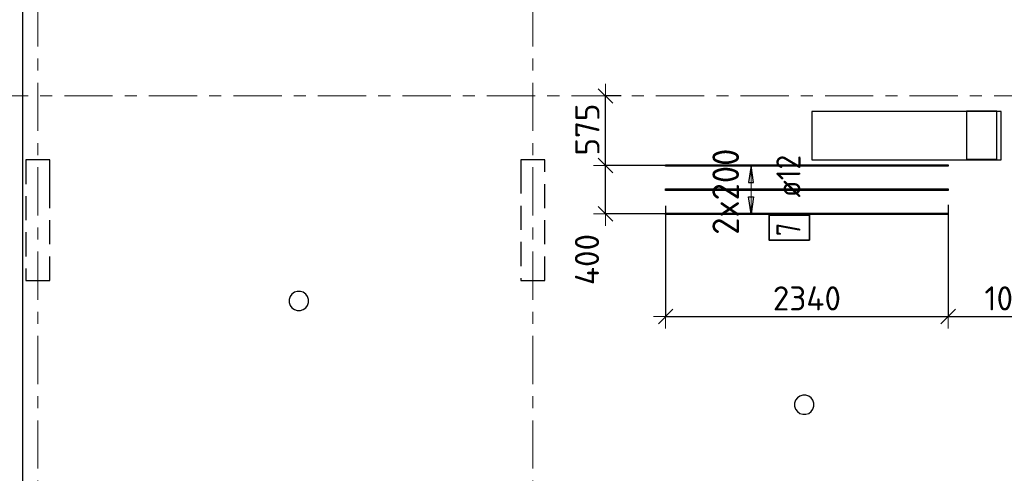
# Model space of a CAD drawing. Header units: metres. Extents: x -38 to 97, y -15 to 21.
# Tile 15 of 111: x 32.7 to 40.85, y 4.27 to 8.03. Entities that reach past the tile are written whole.
import ezdxf

# ---------------------------------------------------------------- set-up
doc = ezdxf.new("R2010")
doc.units = ezdxf.units.M
doc.header["$PDMODE"] = 65
for name, pattern in [('______11', [0.5, 0.4, -0.05, 0, -0.05]), ('______2', [0.27, 0.2, -0.07]), ('______5', [1.1, 0.8, -0.1, 0.1, -0.1])]:
    doc.linetypes.add(name, pattern=pattern)
for name, color, linetype, lineweight in [('XR$2$Осевая линия (1)', 7, '______5', 13), ('XR$3$Перекрытие (1)', 7, 'Continuous', 35), ('XR$3$Размерная линия (1)', 7, 'Continuous', 13), ('XR$5$Перекрытие (1)', 7, 'Continuous', 35), ('XR$5$Размерная линия (1)', 7, 'Continuous', 13)]:
    doc.layers.add(name, color=color, linetype=linetype, lineweight=lineweight)
for name, color, linetype, lineweight, true_color in [('XR$3$Арм.стержн.Доп. Арм верхн.зоны Х', 7, 'Continuous', 35, 0x8c8cff), ('XR$5$Арм.стержн.Доп. Арм верхн.зоны Х', 7, 'Continuous', 35, 0x8c8cff), ('XR$7$Стена_ бетон несущ.', 7, 'Continuous', 70, 0xb4b496)]:
    doc.layers.add(name, color=color, linetype=linetype, lineweight=lineweight, true_color=true_color)
doc.styles.add('ISOCPEUR', font='txt')
doc.dimstyles.new('DIMSTYLE_3', dxfattribs={"dimtxt": 0.2, "dimasz": 0.2, "dimexe": 0, "dimexo": 0, "dimgap": 0.1, "dimtad": 2, "dimdec": 0, "dimlfac": 1000, "dimrnd": 5, "dimzin": 12, "dimdsep": 46, "dimtxsty": 'ISOCPEUR', "dimblk1": 'ALL_ML_STRICH', "dimblk2": 'ALL_ML_STRICH', "dimsah": 1, "dimcen": 0, "dimclrd": 7, "dimclre": 256, "dimclrt": 7, "dimadec": 0, "dimazin": 0, "dimtfac": 1, "dimtdec": 0, "dimtix": 1, "dimtmove": 2, "dimatfit": 3, "dimfxl": 0, "dimtzin": 0, "dimlwd": 0, "dimlwe": -3, "dimarcsym": 0})
doc.dimstyles.new('DIMSTYLE_6', dxfattribs={"dimtxt": 0.2, "dimasz": 0.2, "dimexe": 0, "dimexo": 0, "dimgap": 0.1, "dimtad": 2, "dimdec": 0, "dimlfac": 1000, "dimrnd": 5, "dimzin": 12, "dimdsep": 46, "dimtxsty": 'ISOCPEUR', "dimblk1": 'ALL_ML_STRICH', "dimblk2": 'ALL_ML_STRICH', "dimsah": 1, "dimcen": 0, "dimclrd": 7, "dimclre": 256, "dimclrt": 7, "dimadec": 0, "dimazin": 0, "dimtfac": 1, "dimtdec": 0, "dimtix": 1, "dimtmove": 2, "dimatfit": 3, "dimfxl": 0, "dimtvp": 1.2, "dimtzin": 0, "dimlwd": 0, "dimlwe": -3, "dimarcsym": 0})

# ---------------------------------------------------------------- blocks, each defined once
blk = doc.blocks.new('ALL_ML_STRICH')
at = {"color": 0, "linetype": 'ByBlock', "lineweight": -2}
for p, q in [((0, -0.5), (0, 0.5)), ((-1, 0), (0.5, 0)), ((-0.3, -0.3), (0.3, 0.3))]:
    blk.add_line(p, q, dxfattribs=at)
blk = doc.blocks.new('*D71')
at = {"layer": 'DEFPOINTS', "color": 7, "linetype": 'Continuous', "lineweight": 13, "transparency": 33554687}
for p in [(38.0842, 6.8232), (37.5516, 6.4232), (38.078, 6.4232)]:
    blk.add_point(p, dxfattribs=at)
at = {"layer": 'XR$3$Размерная линия (1)', "color": 9, "linetype": 'Continuous', "lineweight": -2, "true_color": 0xc7c7c7, "transparency": 33554687}
for p, q in [((38.0642, 6.8232), (37.5516, 6.8232)), ((38.058, 6.4232), (37.5516, 6.4232))]:
    blk.add_line(p, q, dxfattribs=at)
at = {"layer": 'XR$3$Размерная линия (1)', "color": 7, "linetype": 'Continuous', "lineweight": -2, "transparency": 33554687}
blk.add_line((37.5516, 6.4232), (37.5516, 6.8232), dxfattribs=at)
at = {"layer": 'XR$3$Размерная линия (1)', "color": 7, "linetype": 'Continuous', "lineweight": 13, "transparency": 33554687, "xscale": 0.2, "yscale": 0.2, "zscale": 0.2}
for p, rotation in [((37.5516, 6.8232), 90), ((37.5516, 6.4232), 270)]:
    blk.add_blockref('ALL_ML_STRICH', p, dxfattribs=dict(at, rotation=rotation))
at = {"layer": 'XR$3$Размерная линия (1)', "color": 7, "linetype": 'Continuous', "lineweight": 13, "transparency": 33554687, "insert": (37.3984, 6.044), "char_height": 0.2, "width": 0.6, "attachment_point": 5, "rotation": 90, "style": 'ISOCPEUR'}
blk.add_mtext('\\A1;{400}', dxfattribs=at)
blk = doc.blocks.new('*D72')
at = {"layer": 'DEFPOINTS', "color": 7, "linetype": 'Continuous', "lineweight": 13, "transparency": 33554687}
for p in [(37.7016, 7.4), (37.5516, 6.8232), (38.0842, 6.8232)]:
    blk.add_point(p, dxfattribs=at)
at = {"layer": 'XR$3$Размерная линия (1)', "color": 9, "linetype": 'Continuous', "lineweight": -2, "true_color": 0xc7c7c7, "transparency": 33554687}
for p, q in [((37.6816, 7.4), (37.5516, 7.4)), ((38.0642, 6.8232), (37.5516, 6.8232))]:
    blk.add_line(p, q, dxfattribs=at)
at = {"layer": 'XR$3$Размерная линия (1)', "color": 7, "linetype": 'Continuous', "lineweight": -2, "transparency": 33554687}
blk.add_line((37.5516, 6.8232), (37.5516, 7.4), dxfattribs=at)
at = {"layer": 'XR$3$Размерная линия (1)', "color": 7, "linetype": 'Continuous', "lineweight": 13, "transparency": 33554687, "xscale": 0.2, "yscale": 0.2, "zscale": 0.2}
for p, rotation in [((37.5516, 7.4), 90), ((37.5516, 6.8232), 270)]:
    blk.add_blockref('ALL_ML_STRICH', p, dxfattribs=dict(at, rotation=rotation))
at = {"layer": 'XR$3$Размерная линия (1)', "color": 7, "linetype": 'Continuous', "lineweight": 13, "transparency": 33554687, "insert": (37.4016, 7.1216), "char_height": 0.2, "width": 0.6, "attachment_point": 5, "rotation": 90, "style": 'ISOCPEUR'}
blk.add_mtext('\\A1;{575}', dxfattribs=at)
blk = doc.blocks.new('*D73')
at = {"layer": 'DEFPOINTS', "color": 7, "linetype": 'Continuous', "lineweight": 13, "transparency": 33554687}
for p in [(38.0499, 6.5101), (40.3899, 6.5181), (38.0499, 5.5715)]:
    blk.add_point(p, dxfattribs=at)
at = {"layer": 'XR$3$Размерная линия (1)', "color": 9, "linetype": 'Continuous', "lineweight": -2, "true_color": 0xc7c7c7, "transparency": 33554687}
for p, q in [((38.0499, 6.4901), (38.0499, 5.5715)), ((40.3899, 6.4981), (40.3899, 5.5715))]:
    blk.add_line(p, q, dxfattribs=at)
at = {"layer": 'XR$3$Размерная линия (1)', "color": 7, "linetype": 'Continuous', "lineweight": -2, "transparency": 33554687}
blk.add_line((38.0499, 5.5715), (40.3899, 5.5715), dxfattribs=at)
at = {"layer": 'XR$3$Размерная линия (1)', "color": 7, "linetype": 'Continuous', "lineweight": 13, "transparency": 33554687, "xscale": 0.2, "yscale": 0.2, "zscale": 0.2, "rotation": 180}
blk.add_blockref('ALL_ML_STRICH', (38.0499, 5.5715), dxfattribs=at)
at = {"layer": 'XR$3$Размерная линия (1)', "color": 7, "linetype": 'Continuous', "lineweight": 13, "transparency": 33554687, "xscale": 0.2, "yscale": 0.2, "zscale": 0.2}
blk.add_blockref('ALL_ML_STRICH', (40.3899, 5.5715), dxfattribs=at)
at = {"layer": 'XR$3$Размерная линия (1)', "color": 7, "linetype": 'Continuous', "lineweight": 13, "transparency": 33554687, "insert": (39.2199, 5.7215), "char_height": 0.2, "width": 0.8, "attachment_point": 5, "style": 'ISOCPEUR'}
blk.add_mtext('\\A1;{2340}', dxfattribs=at)
blk = doc.blocks.new('*D74')
at = {"layer": 'DEFPOINTS', "color": 7, "linetype": 'Continuous', "lineweight": 13, "transparency": 33554687}
for p in [(40.3899, 6.5181), (41.45, 6.0973), (40.3899, 5.5715)]:
    blk.add_point(p, dxfattribs=at)
at = {"layer": 'XR$3$Размерная линия (1)', "color": 9, "linetype": 'Continuous', "lineweight": -2, "true_color": 0xc7c7c7, "transparency": 33554687}
for p, q in [((40.3899, 6.4981), (40.3899, 5.5715)), ((41.45, 6.0773), (41.45, 5.5715))]:
    blk.add_line(p, q, dxfattribs=at)
at = {"layer": 'XR$3$Размерная линия (1)', "color": 7, "linetype": 'Continuous', "lineweight": -2, "transparency": 33554687}
blk.add_line((40.3899, 5.5715), (41.45, 5.5715), dxfattribs=at)
at = {"layer": 'XR$3$Размерная линия (1)', "color": 7, "linetype": 'Continuous', "lineweight": 13, "transparency": 33554687, "xscale": 0.2, "yscale": 0.2, "zscale": 0.2, "rotation": 180}
blk.add_blockref('ALL_ML_STRICH', (40.3899, 5.5715), dxfattribs=at)
at = {"layer": 'XR$3$Размерная линия (1)', "color": 7, "linetype": 'Continuous', "lineweight": 13, "transparency": 33554687, "xscale": 0.2, "yscale": 0.2, "zscale": 0.2}
blk.add_blockref('ALL_ML_STRICH', (41.45, 5.5715), dxfattribs=at)
at = {"layer": 'XR$3$Размерная линия (1)', "color": 7, "linetype": 'Continuous', "lineweight": 13, "transparency": 33554687, "insert": (40.9499, 5.7215), "char_height": 0.2, "width": 0.8, "attachment_point": 5, "style": 'ISOCPEUR'}
blk.add_mtext('\\A1;{1060}', dxfattribs=at)
blk = doc.blocks.new('*D368')
at = {"layer": 'DEFPOINTS', "color": 7, "linetype": 'Continuous', "lineweight": 13, "transparency": 33554687}
for p in [(38.0842, 6.8232), (37.5516, 6.4232), (38.078, 6.4232)]:
    blk.add_point(p, dxfattribs=at)
at = {"layer": 'XR$5$Размерная линия (1)', "color": 9, "linetype": 'Continuous', "lineweight": -2, "true_color": 0xc7c7c7, "transparency": 33554687}
for p, q in [((38.0642, 6.8232), (37.5516, 6.8232)), ((38.058, 6.4232), (37.5516, 6.4232))]:
    blk.add_line(p, q, dxfattribs=at)
at = {"layer": 'XR$5$Размерная линия (1)', "color": 7, "linetype": 'Continuous', "lineweight": -2, "transparency": 33554687}
blk.add_line((37.5516, 6.4232), (37.5516, 6.8232), dxfattribs=at)
at = {"layer": 'XR$5$Размерная линия (1)', "color": 7, "linetype": 'Continuous', "lineweight": 13, "transparency": 33554687, "xscale": 0.2, "yscale": 0.2, "zscale": 0.2}
for p, rotation in [((37.5516, 6.8232), 90), ((37.5516, 6.4232), 270)]:
    blk.add_blockref('ALL_ML_STRICH', p, dxfattribs=dict(at, rotation=rotation))
at = {"layer": 'XR$5$Размерная линия (1)', "color": 7, "linetype": 'Continuous', "lineweight": 13, "transparency": 33554687, "insert": (37.3984, 6.044), "char_height": 0.2, "width": 0.6, "attachment_point": 5, "rotation": 90, "style": 'ISOCPEUR'}
blk.add_mtext('\\A1;{400}', dxfattribs=at)
blk = doc.blocks.new('*D369')
at = {"layer": 'DEFPOINTS', "color": 7, "linetype": 'Continuous', "lineweight": 13, "transparency": 33554687}
for p in [(37.7016, 7.4), (37.5516, 6.8232), (38.0842, 6.8232)]:
    blk.add_point(p, dxfattribs=at)
at = {"layer": 'XR$5$Размерная линия (1)', "color": 9, "linetype": 'Continuous', "lineweight": -2, "true_color": 0xc7c7c7, "transparency": 33554687}
for p, q in [((37.6816, 7.4), (37.5516, 7.4)), ((38.0642, 6.8232), (37.5516, 6.8232))]:
    blk.add_line(p, q, dxfattribs=at)
at = {"layer": 'XR$5$Размерная линия (1)', "color": 7, "linetype": 'Continuous', "lineweight": -2, "transparency": 33554687}
blk.add_line((37.5516, 6.8232), (37.5516, 7.4), dxfattribs=at)
at = {"layer": 'XR$5$Размерная линия (1)', "color": 7, "linetype": 'Continuous', "lineweight": 13, "transparency": 33554687, "xscale": 0.2, "yscale": 0.2, "zscale": 0.2}
for p, rotation in [((37.5516, 7.4), 90), ((37.5516, 6.8232), 270)]:
    blk.add_blockref('ALL_ML_STRICH', p, dxfattribs=dict(at, rotation=rotation))
at = {"layer": 'XR$5$Размерная линия (1)', "color": 7, "linetype": 'Continuous', "lineweight": 13, "transparency": 33554687, "insert": (37.4016, 7.1216), "char_height": 0.2, "width": 0.6, "attachment_point": 5, "rotation": 90, "style": 'ISOCPEUR'}
blk.add_mtext('\\A1;{575}', dxfattribs=at)
blk = doc.blocks.new('*D370')
at = {"layer": 'DEFPOINTS', "color": 7, "linetype": 'Continuous', "lineweight": 13, "transparency": 33554687}
for p in [(38.0499, 6.5101), (40.3899, 6.5181), (38.0499, 5.5715)]:
    blk.add_point(p, dxfattribs=at)
at = {"layer": 'XR$5$Размерная линия (1)', "color": 9, "linetype": 'Continuous', "lineweight": -2, "true_color": 0xc7c7c7, "transparency": 33554687}
for p, q in [((38.0499, 6.4901), (38.0499, 5.5715)), ((40.3899, 6.4981), (40.3899, 5.5715))]:
    blk.add_line(p, q, dxfattribs=at)
at = {"layer": 'XR$5$Размерная линия (1)', "color": 7, "linetype": 'Continuous', "lineweight": -2, "transparency": 33554687}
blk.add_line((38.0499, 5.5715), (40.3899, 5.5715), dxfattribs=at)
at = {"layer": 'XR$5$Размерная линия (1)', "color": 7, "linetype": 'Continuous', "lineweight": 13, "transparency": 33554687, "xscale": 0.2, "yscale": 0.2, "zscale": 0.2, "rotation": 180}
blk.add_blockref('ALL_ML_STRICH', (38.0499, 5.5715), dxfattribs=at)
at = {"layer": 'XR$5$Размерная линия (1)', "color": 7, "linetype": 'Continuous', "lineweight": 13, "transparency": 33554687, "xscale": 0.2, "yscale": 0.2, "zscale": 0.2}
blk.add_blockref('ALL_ML_STRICH', (40.3899, 5.5715), dxfattribs=at)
at = {"layer": 'XR$5$Размерная линия (1)', "color": 7, "linetype": 'Continuous', "lineweight": 13, "transparency": 33554687, "insert": (39.2199, 5.7215), "char_height": 0.2, "width": 0.8, "attachment_point": 5, "style": 'ISOCPEUR'}
blk.add_mtext('\\A1;{2340}', dxfattribs=at)
blk = doc.blocks.new('*D371')
at = {"layer": 'DEFPOINTS', "color": 7, "linetype": 'Continuous', "lineweight": 13, "transparency": 33554687}
for p in [(40.3899, 6.5181), (41.45, 6.0973), (40.3899, 5.5715)]:
    blk.add_point(p, dxfattribs=at)
at = {"layer": 'XR$5$Размерная линия (1)', "color": 9, "linetype": 'Continuous', "lineweight": -2, "true_color": 0xc7c7c7, "transparency": 33554687}
for p, q in [((40.3899, 6.4981), (40.3899, 5.5715)), ((41.45, 6.0773), (41.45, 5.5715))]:
    blk.add_line(p, q, dxfattribs=at)
at = {"layer": 'XR$5$Размерная линия (1)', "color": 7, "linetype": 'Continuous', "lineweight": -2, "transparency": 33554687}
blk.add_line((40.3899, 5.5715), (41.45, 5.5715), dxfattribs=at)
at = {"layer": 'XR$5$Размерная линия (1)', "color": 7, "linetype": 'Continuous', "lineweight": 13, "transparency": 33554687, "xscale": 0.2, "yscale": 0.2, "zscale": 0.2, "rotation": 180}
blk.add_blockref('ALL_ML_STRICH', (40.3899, 5.5715), dxfattribs=at)
at = {"layer": 'XR$5$Размерная линия (1)', "color": 7, "linetype": 'Continuous', "lineweight": 13, "transparency": 33554687, "xscale": 0.2, "yscale": 0.2, "zscale": 0.2}
blk.add_blockref('ALL_ML_STRICH', (41.45, 5.5715), dxfattribs=at)
at = {"layer": 'XR$5$Размерная линия (1)', "color": 7, "linetype": 'Continuous', "lineweight": 13, "transparency": 33554687, "insert": (40.9499, 5.7215), "char_height": 0.2, "width": 0.8, "attachment_point": 5, "style": 'ISOCPEUR'}
blk.add_mtext('\\A1;{1060}', dxfattribs=at)

msp = doc.modelspace()

# ---------------------------------------------------------------- linework, layer by layer
at = {"layer": 'XR$2$Осевая линия (1)', "color": 253, "linetype": '______11', "lineweight": 13, "true_color": 0xa0a0a0, "transparency": 33554687}
for p, q in [((32.85, -3.39), (32.85, 19.78)), ((36.95, -3.39), (36.95, 8.76)), ((-2.63, 7.4), (62.6, 7.4))]:
    msp.add_line(p, q, dxfattribs=at)
at = {"layer": 'XR$3$Арм.стержн.Доп. Арм верхн.зоны Х', "color": 253, "linetype": 'Continuous', "lineweight": -3, "true_color": 0xa0a0a0, "transparency": 33554687}
for p, q in [((38.7573, 6.8232), (38.6573, 6.8232)), ((38.7573, 6.8232), (38.8573, 6.8232)), ((38.7573, 6.4232), (38.6573, 6.4232)), ((38.7573, 6.4232), (38.8573, 6.4232))]:
    msp.add_line(p, q, dxfattribs=at)
at = {"layer": 'XR$3$Арм.стержн.Доп. Арм верхн.зоны Х', "color": 7, "linetype": 'Continuous', "lineweight": 25, "transparency": 33554687}
for p, q in [((38.7573, 6.8232), (38.7373, 6.6832)), ((38.7773, 6.6832), (38.7573, 6.8232)), ((38.7373, 6.6832), (38.7773, 6.6832)), ((38.7573, 6.4232), (38.7373, 6.5632)), ((38.7373, 6.5632), (38.7773, 6.5632)), ((38.7773, 6.5632), (38.7573, 6.4232))]:
    msp.add_line(p, q, dxfattribs=at)
at = {"layer": 'XR$3$Арм.стержн.Доп. Арм верхн.зоны Х', "color": 7, "linetype": 'Continuous', "lineweight": 13, "transparency": 33554687}
for p, q in [((38.7573, 6.8232), (38.7573, 6.8232)), ((38.7573, 6.4232), (38.7573, 6.8232)), ((38.7573, 6.4232), (38.7573, 6.4232))]:
    msp.add_line(p, q, dxfattribs=at)
at = {"layer": 'XR$3$Арм.стержн.Доп. Арм верхн.зоны Х', "color": 34, "linetype": 'Continuous', "lineweight": 25, "transparency": 33554687}
for points in [[(40.3899, 6.8172), (38.0499, 6.8172), (38.0499, 6.8292), (40.3899, 6.8292), (40.3899, 6.8172)], [(40.3899, 6.6172), (38.0499, 6.6172), (38.0499, 6.6292), (40.3899, 6.6292), (40.3899, 6.6172)], [(40.3899, 6.4172), (38.0499, 6.4172), (38.0499, 6.4292), (40.3899, 6.4292), (40.3899, 6.4172)]]:
    msp.add_lwpolyline(points, dxfattribs=at)
at = {"layer": 'XR$3$Арм.стержн.Доп. Арм верхн.зоны Х', "color": 7, "linetype": 'Continuous', "lineweight": 35, "transparency": 33554687}
msp.add_lwpolyline([(39.2402, 6.2055), (39.2402, 6.4122), (38.9069, 6.4122), (38.9069, 6.2055), (39.2402, 6.2055)], dxfattribs=at)
at = {"layer": 'XR$3$Перекрытие (1)', "color": 7, "linetype": 'Continuous', "lineweight": 25, "transparency": 33554687}
for p, q in [((32.725, -0.2498), (32.725, 16.4002)), ((40.543, 7.2752), (40.543, 6.8752)), ((40.793, 7.2752), (40.543, 7.2752)), ((40.793, 6.8752), (40.793, 7.2752)), ((40.543, 6.8752), (40.793, 6.8752)), ((34.9403, 5.7369), (34.9325, 5.7129)), ((34.9325, 5.7129), (34.9325, 5.6876)), ((34.9551, 5.7573), (34.9403, 5.7369)), ((34.9755, 5.7721), (34.9551, 5.7573)), ((34.9995, 5.7799), (34.9755, 5.7721)), ((35.0248, 5.7799), (34.9995, 5.7799)), ((35.0488, 5.7721), (35.0248, 5.7799)), ((35.0692, 5.7573), (35.0488, 5.7721)), ((35.084, 5.7369), (35.0692, 5.7573)), ((35.0918, 5.7129), (35.084, 5.7369)), ((35.0918, 5.6876), (35.0918, 5.7129)), ((34.9325, 5.6876), (34.9403, 5.6636)), ((34.9403, 5.6636), (34.9551, 5.6432)), ((34.9551, 5.6432), (34.9755, 5.6284)), ((34.9755, 5.6284), (34.9995, 5.6206)), ((35.0248, 5.6206), (35.0488, 5.6284)), ((35.0488, 5.6284), (35.0692, 5.6432)), ((35.0692, 5.6432), (35.084, 5.6636)), ((35.084, 5.6636), (35.0918, 5.6876)), ((34.9995, 5.6206), (35.0248, 5.6206)), ((39.141, 4.897), (39.1262, 4.8766)), ((39.1614, 4.9118), (39.141, 4.897)), ((39.1854, 4.9196), (39.1614, 4.9118)), ((39.2106, 4.9196), (39.1854, 4.9196)), ((39.2346, 4.9118), (39.2106, 4.9196)), ((39.2551, 4.897), (39.2346, 4.9118)), ((39.2699, 4.8766), (39.2551, 4.897)), ((39.1262, 4.8766), (39.1184, 4.8526)), ((39.1184, 4.8526), (39.1184, 4.8273)), ((39.1184, 4.8273), (39.1262, 4.8033)), ((39.2777, 4.8526), (39.2699, 4.8766)), ((39.2699, 4.8033), (39.2777, 4.8273)), ((39.2777, 4.8273), (39.2777, 4.8526)), ((39.1262, 4.8033), (39.141, 4.7829)), ((39.141, 4.7829), (39.1614, 4.7681)), ((39.1614, 4.7681), (39.1854, 4.7603)), ((39.1854, 4.7603), (39.2106, 4.7603)), ((39.2106, 4.7603), (39.2346, 4.7681)), ((39.2346, 4.7681), (39.2551, 4.7829)), ((39.2551, 4.7829), (39.2699, 4.8033))]:
    msp.add_line(p, q, dxfattribs=at)
at = {"layer": 'XR$5$Арм.стержн.Доп. Арм верхн.зоны Х', "color": 253, "linetype": 'Continuous', "lineweight": -3, "true_color": 0xa0a0a0, "transparency": 33554687}
for p, q in [((38.7573, 6.8232), (38.6573, 6.8232)), ((38.7573, 6.8232), (38.8573, 6.8232)), ((38.7573, 6.4232), (38.6573, 6.4232)), ((38.7573, 6.4232), (38.8573, 6.4232))]:
    msp.add_line(p, q, dxfattribs=at)
at = {"layer": 'XR$5$Арм.стержн.Доп. Арм верхн.зоны Х', "color": 7, "linetype": 'Continuous', "lineweight": 25, "transparency": 33554687}
for p, q in [((38.7573, 6.8232), (38.7373, 6.6832)), ((38.7773, 6.6832), (38.7573, 6.8232)), ((38.7373, 6.6832), (38.7773, 6.6832)), ((38.7573, 6.4232), (38.7373, 6.5632)), ((38.7373, 6.5632), (38.7773, 6.5632)), ((38.7773, 6.5632), (38.7573, 6.4232))]:
    msp.add_line(p, q, dxfattribs=at)
at = {"layer": 'XR$5$Арм.стержн.Доп. Арм верхн.зоны Х', "color": 7, "linetype": 'Continuous', "lineweight": 13, "transparency": 33554687}
for p, q in [((38.7573, 6.8232), (38.7573, 6.8232)), ((38.7573, 6.4232), (38.7573, 6.8232)), ((38.7573, 6.4232), (38.7573, 6.4232))]:
    msp.add_line(p, q, dxfattribs=at)
at = {"layer": 'XR$5$Арм.стержн.Доп. Арм верхн.зоны Х', "color": 34, "linetype": 'Continuous', "lineweight": 25, "transparency": 33554687}
for points in [[(40.3899, 6.8172), (38.0499, 6.8172), (38.0499, 6.8292), (40.3899, 6.8292), (40.3899, 6.8172)], [(40.3899, 6.6172), (38.0499, 6.6172), (38.0499, 6.6292), (40.3899, 6.6292), (40.3899, 6.6172)], [(40.3899, 6.4172), (38.0499, 6.4172), (38.0499, 6.4292), (40.3899, 6.4292), (40.3899, 6.4172)]]:
    msp.add_lwpolyline(points, dxfattribs=at)
at = {"layer": 'XR$5$Арм.стержн.Доп. Арм верхн.зоны Х', "color": 7, "linetype": 'Continuous', "lineweight": 35, "transparency": 33554687}
msp.add_lwpolyline([(39.2402, 6.2055), (39.2402, 6.4122), (38.9069, 6.4122), (38.9069, 6.2055), (39.2402, 6.2055)], dxfattribs=at)
at = {"layer": 'XR$5$Перекрытие (1)', "color": 7, "linetype": 'Continuous', "lineweight": 25, "transparency": 33554687}
for p, q in [((32.725, -0.2498), (32.725, 16.6502)), ((39.26, 7.2702), (39.26, 6.8702)), ((40.83, 7.2702), (39.26, 7.2702)), ((40.83, 6.8702), (40.83, 7.2702)), ((39.26, 6.8702), (40.83, 6.8702)), ((34.9403, 5.7369), (34.9325, 5.7129)), ((34.9325, 5.7129), (34.9325, 5.6876)), ((34.9551, 5.7573), (34.9403, 5.7369)), ((34.9755, 5.7721), (34.9551, 5.7573)), ((34.9995, 5.7799), (34.9755, 5.7721)), ((35.0248, 5.7799), (34.9995, 5.7799)), ((35.0488, 5.7721), (35.0248, 5.7799)), ((35.0692, 5.7573), (35.0488, 5.7721)), ((35.084, 5.7369), (35.0692, 5.7573)), ((35.0918, 5.7129), (35.084, 5.7369)), ((35.0918, 5.6876), (35.0918, 5.7129)), ((34.9325, 5.6876), (34.9403, 5.6636)), ((34.9403, 5.6636), (34.9551, 5.6432)), ((34.9551, 5.6432), (34.9755, 5.6284)), ((34.9755, 5.6284), (34.9995, 5.6206)), ((35.0248, 5.6206), (35.0488, 5.6284)), ((35.0488, 5.6284), (35.0692, 5.6432)), ((35.0692, 5.6432), (35.084, 5.6636)), ((35.084, 5.6636), (35.0918, 5.6876)), ((34.9995, 5.6206), (35.0248, 5.6206)), ((39.141, 4.897), (39.1262, 4.8766)), ((39.1614, 4.9118), (39.141, 4.897)), ((39.1854, 4.9196), (39.1614, 4.9118)), ((39.2106, 4.9196), (39.1854, 4.9196)), ((39.2346, 4.9118), (39.2106, 4.9196)), ((39.2551, 4.897), (39.2346, 4.9118)), ((39.2699, 4.8766), (39.2551, 4.897)), ((39.1262, 4.8766), (39.1184, 4.8526)), ((39.1184, 4.8526), (39.1184, 4.8273)), ((39.1184, 4.8273), (39.1262, 4.8033)), ((39.2777, 4.8526), (39.2699, 4.8766)), ((39.2699, 4.8033), (39.2777, 4.8273)), ((39.2777, 4.8273), (39.2777, 4.8526)), ((39.1262, 4.8033), (39.141, 4.7829)), ((39.141, 4.7829), (39.1614, 4.7681)), ((39.1614, 4.7681), (39.1854, 4.7603)), ((39.1854, 4.7603), (39.2106, 4.7603)), ((39.2106, 4.7603), (39.2346, 4.7681)), ((39.2346, 4.7681), (39.2551, 4.7829)), ((39.2551, 4.7829), (39.2699, 4.8033))]:
    msp.add_line(p, q, dxfattribs=at)
at = {"layer": 'XR$7$Стена_ бетон несущ.', "color": 253, "linetype": '______2', "lineweight": -3, "true_color": 0xa0a0a0, "transparency": 33554687}
for p, q in [((32.95, 6.87), (32.75, 6.87)), ((32.75, 6.87), (32.75, 5.87)), ((32.95, 6.79), (32.95, 6.87)), ((37.05, 6.87), (36.85, 6.87)), ((36.85, 6.87), (36.85, 6.79)), ((37.05, 5.87), (37.05, 6.87)), ((32.95, 6.5894), (32.95, 6.79)), ((36.85, 6.79), (36.85, 5.87)), ((32.95, 6.5094), (32.95, 6.5894)), ((32.95, 5.87), (32.95, 6.5094)), ((32.75, 5.87), (32.95, 5.87)), ((36.85, 5.87), (37.05, 5.87))]:
    msp.add_line(p, q, dxfattribs=at)

# ---------------------------------------------------------------- texts
at = {"layer": 'XR$3$Арм.стержн.Доп. Арм верхн.зоны Х', "color": 7, "linetype": 'Continuous', "lineweight": 13, "transparency": 33554687, "insert": (38.6573, 6.2492), "char_height": 0.22, "width": 0.873359, "attachment_point": 7, "rotation": 90, "style": 'ISOCPEUR'}
msp.add_mtext('\\W0.95;2x200', dxfattribs=at)
at = {"layer": 'XR$3$Арм.стержн.Доп. Арм верхн.зоны Х', "color": 7, "linetype": 'Continuous', "lineweight": 25, "transparency": 33554687, "char_height": 0.2, "attachment_point": 7, "rotation": 90, "style": 'ISOCPEUR'}
for s, insert, width in [('\\W0.89; ø12 ', (39.1669, 6.4455), 0.749105), ('\\W0.78;7', (39.1669, 6.2388), 0.217605)]:
    msp.add_mtext(s, dxfattribs=dict(at, insert=insert, width=width))
at = {"layer": 'XR$5$Арм.стержн.Доп. Арм верхн.зоны Х', "color": 7, "linetype": 'Continuous', "lineweight": 13, "transparency": 33554687, "insert": (38.6573, 6.2492), "char_height": 0.22, "width": 0.873359, "attachment_point": 7, "rotation": 90, "style": 'ISOCPEUR'}
msp.add_mtext('\\W0.95;2x200', dxfattribs=at)
at = {"layer": 'XR$5$Арм.стержн.Доп. Арм верхн.зоны Х', "color": 7, "linetype": 'Continuous', "lineweight": 25, "transparency": 33554687, "char_height": 0.2, "attachment_point": 7, "rotation": 90, "style": 'ISOCPEUR'}
for s, insert, width in [('\\W0.89; ø12 ', (39.1669, 6.4455), 0.749105), ('\\W0.78;7', (39.1669, 6.2388), 0.217605)]:
    msp.add_mtext(s, dxfattribs=dict(at, insert=insert, width=width))

# ---------------------------------------------------------------- dimensions: what is measured, and where the dimension line sits
at = {"layer": 'XR$3$Размерная линия (1)', "color": 7, "linetype": 'Continuous', "lineweight": 13, "transparency": 33554687}
for base, p1, p2, picture, middle in [((37.5516, 7.4), (38.0642, 6.8232), (37.6816, 7.4), '*D72', (37.4016, 7.1216)), ((37.5516, 6.8232), (38.058, 6.4232), (38.0642, 6.8232), '*D71', (37.3984, 6.044))]:
    dim = msp.add_linear_dim(base=base, p1=p1, p2=p2, angle=90, dimstyle='DIMSTYLE_6', override={"dimpost": '<>', "dimclrd": 7, "dimclre": 9, "dimclrt": 7, "dimlwd": 0, "dimlwe": 65533}, dxfattribs=at)
    dim.commit()
    dim.dimension.update_dxf_attribs({"geometry": picture, "text_midpoint": middle, "dimtype": 160})
for base, p1, p2, picture, middle in [((40.3899, 5.5715), (38.0499, 6.4901), (40.3899, 6.4981), '*D73', (39.2199, 5.7215)), ((41.45, 5.5715), (40.3899, 6.4981), (41.45, 6.0773), '*D74', (40.9499, 5.7215))]:
    dim = msp.add_linear_dim(base=base, p1=p1, p2=p2, dimstyle='DIMSTYLE_3', override={"dimpost": '<>', "dimclrd": 7, "dimclre": 9, "dimclrt": 7, "dimlwd": 0, "dimlwe": 65533}, dxfattribs=at)
    dim.commit()
    dim.dimension.update_dxf_attribs({"geometry": picture, "text_midpoint": middle, "dimtype": 160})
at = {"layer": 'XR$5$Размерная линия (1)', "color": 7, "linetype": 'Continuous', "lineweight": 13, "transparency": 33554687}
for base, p1, p2, picture, middle in [((37.5516, 7.4), (38.0642, 6.8232), (37.6816, 7.4), '*D369', (37.4016, 7.1216)), ((37.5516, 6.8232), (38.058, 6.4232), (38.0642, 6.8232), '*D368', (37.3984, 6.044))]:
    dim = msp.add_linear_dim(base=base, p1=p1, p2=p2, angle=90, dimstyle='DIMSTYLE_6', override={"dimpost": '<>', "dimclrd": 7, "dimclre": 9, "dimclrt": 7, "dimlwd": 0, "dimlwe": 65533}, dxfattribs=at)
    dim.commit()
    dim.dimension.update_dxf_attribs({"geometry": picture, "text_midpoint": middle, "dimtype": 160})
for base, p1, p2, picture, middle in [((40.3899, 5.5715), (38.0499, 6.4901), (40.3899, 6.4981), '*D370', (39.2199, 5.7215)), ((41.45, 5.5715), (40.3899, 6.4981), (41.45, 6.0773), '*D371', (40.9499, 5.7215))]:
    dim = msp.add_linear_dim(base=base, p1=p1, p2=p2, dimstyle='DIMSTYLE_3', override={"dimpost": '<>', "dimclrd": 7, "dimclre": 9, "dimclrt": 7, "dimlwd": 0, "dimlwe": 65533}, dxfattribs=at)
    dim.commit()
    dim.dimension.update_dxf_attribs({"geometry": picture, "text_midpoint": middle, "dimtype": 160})

doc.saveas('drawing.dxf')
